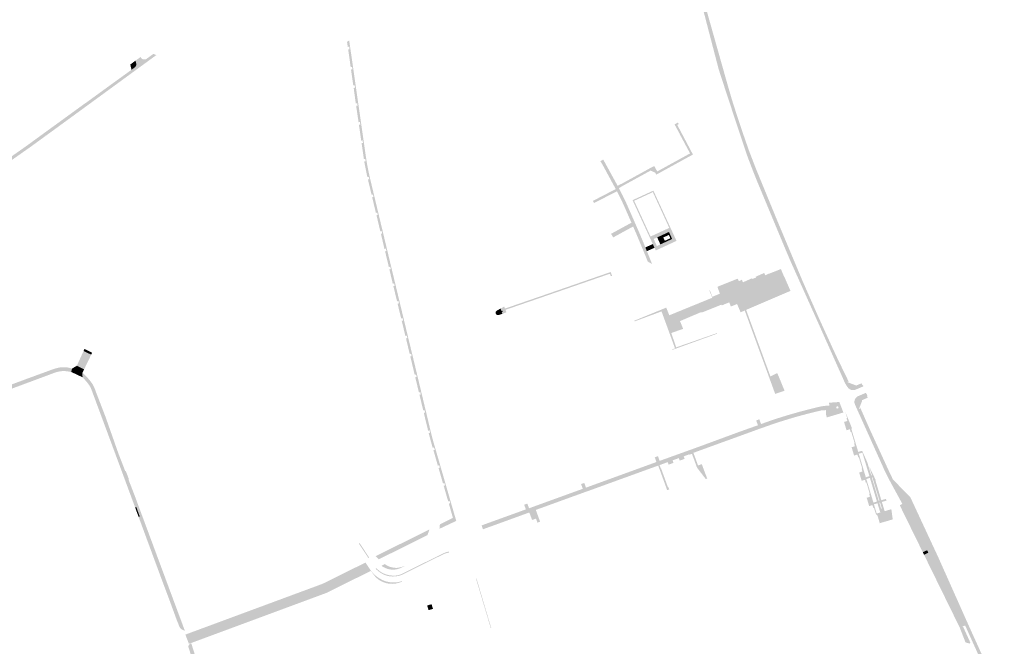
# Model space of a CAD drawing. Header units: inches. Extents: x 83219 to 84793, y 445831 to 447244.
# Tile 16 of 17: x 84154 to 84793, y 446230 to 446636. Entities that reach past the tile are written whole.
import ezdxf

# ---------------------------------------------------------------- set-up
doc = ezdxf.new("R2010")
doc.units = ezdxf.units.IN
doc.header["$MEASUREMENT"] = 0

msp = doc.modelspace()

# ---------------------------------------------------------------- hatches: boundary and pattern name
for points in [[(84592.79, 446661.86), (84594.9, 446654.85), (84608.31, 446603.9), (84609.59, 446599.99), (84608.85, 446599.75), (84608.54, 446600.67), (84607.3, 446604.73), (84594.81, 446652.62), (84593.32, 446657.88), (84592.17, 446661.66), (84592.79, 446661.86), (84592.79, 446661.86)], [(84594.26, 446662.4), (84600.65, 446638.59), (84611.39, 446600.59), (84609.59, 446599.99), (84608.31, 446603.9), (84594.9, 446654.85), (84592.79, 446661.86), (84594.26, 446662.4), (84594.26, 446662.4)], [(84394.79, 446477.83), (84406.37, 446429.61), (84409.79, 446415.5), (84419.19, 446376.28), (84420.01, 446372.82), (84420.46, 446370.88), (84420.92, 446368.94), (84421.41, 446367.01), (84422.04, 446364.57), (84422.71, 446362.15), (84423.42, 446359.73), (84435.27, 446318.71), (84435.41, 446318.25), (84437.41, 446311.36), (84426.53, 446306.25), (84426.81, 446309.16), (84435.25, 446313.35), (84432.59, 446322.56), (84433.46, 446322.84), (84433.02, 446324.33), (84432.16, 446324.08), (84429.26, 446334.11), (84430.13, 446334.36), (84429.68, 446335.87), (84428.81, 446335.64), (84425.92, 446345.65), (84426.8, 446345.9), (84426.35, 446347.41), (84425.49, 446347.16), (84422.6, 446357.18), (84423.46, 446357.44), (84422.99, 446358.95), (84422.11, 446358.73), (84421.67, 446360.32), (84421.23, 446361.9), (84420.8, 446363.49), (84420.4, 446364.96), (84420.02, 446366.43), (84419.63, 446367.9), (84419.59, 446368.21), (84420.44, 446368.46), (84420.05, 446369.99), (84419.18, 446369.78), (84417.8, 446375.38), (84416.4, 446381.33), (84417.26, 446381.56), (84416.88, 446383.08), (84416.02, 446382.89), (84413.58, 446393.03), (84414.43, 446393.25), (84414.07, 446394.79), (84413.21, 446394.58), (84410.84, 446404.42), (84411.7, 446404.66), (84411.34, 446406.19), (84410.47, 446406), (84407.63, 446417.88), (84408.49, 446418.12), (84408.13, 446419.64), (84407.26, 446419.42), (84404.82, 446429.6), (84405.68, 446429.81), (84405.32, 446431.33), (84404.45, 446431.14), (84402.06, 446440.95), (84402.93, 446441.22), (84402.58, 446442.73), (84401.7, 446442.51), (84399.38, 446452.04), (84400.27, 446452.31), (84399.91, 446453.84), (84399.04, 446453.63), (84396.64, 446463.45), (84397.49, 446463.68), (84397.12, 446465.19), (84396.27, 446465), (84394.05, 446474.29), (84394.94, 446474.52), (84394.59, 446476.03), (84393.72, 446475.83), (84391.27, 446485.98), (84392.12, 446486.2), (84391.77, 446487.72), (84390.88, 446487.5), (84388.59, 446497.36), (84389.41, 446497.61), (84389.06, 446499.1), (84388.18, 446498.91), (84385.71, 446509.37), (84386.51, 446509.56), (84386.2, 446511.1), (84385.32, 446510.88), (84382.91, 446521.06), (84383.74, 446521.27), (84383.39, 446522.8), (84382.54, 446522.59), (84380.17, 446532.49), (84381.03, 446532.72), (84380.65, 446534.26), (84379.81, 446534.05), (84379.42, 446535.84), (84379.05, 446537.63), (84378.68, 446539.43), (84378.37, 446541.01), (84378.07, 446542.59), (84377.77, 446544.18), (84378.68, 446544.36), (84378.41, 446545.91), (84377.54, 446545.8), (84377.1, 446548.85), (84376.07, 446556.14), (84376.93, 446556.26), (84376.69, 446557.84), (84375.8, 446557.69), (84374.31, 446568), (84375.2, 446568.16), (84374.98, 446569.73), (84374.1, 446569.61), (84372.52, 446580.2), (84373.45, 446580.37), (84373.22, 446581.93), (84372.29, 446581.79), (84370.91, 446591.84), (84371.8, 446591.99), (84371.58, 446593.53), (84370.67, 446593.43), (84369.2, 446603.74), (84370.11, 446603.86), (84369.88, 446605.43), (84368.98, 446605.29), (84367.34, 446616.82), (84368.24, 446616.97), (84367.99, 446618.53), (84367.11, 446618.4), (84366.61, 446621.64), (84367.99, 446622.57), (84370.13, 446608), (84372.43, 446591.92), (84378.86, 446547.12), (84379.27, 446544.49), (84379.72, 446541.87), (84380.22, 446539.25), (84380.67, 446537.07), (84381.15, 446534.9), (84381.65, 446532.73), (84391.69, 446490.76), (84394.79, 446477.83), (84394.79, 446477.83)], [(84243.04, 446613.15), (84196.52, 446579.18), (84195.35, 446580.8), (84198.49, 446582.99), (84212.72, 446593.34), (84226.88, 446603.56), (84228.96, 446605.1), (84229.13, 446605.24), (84229.28, 446605.39), (84229.42, 446605.55), (84229.55, 446605.72), (84229.66, 446605.9), (84229.76, 446606.09), (84229.84, 446606.29), (84229.92, 446606.53), (84229.97, 446606.78), (84230, 446607.03), (84230, 446607.28), (84229.98, 446607.53), (84229.52, 446609.51), (84232.8, 446611.88), (84233.23, 446611.21), (84233.33, 446611.07), (84233.44, 446610.93), (84233.56, 446610.81), (84233.69, 446610.7), (84233.84, 446610.6), (84233.99, 446610.51), (84234.15, 446610.44), (84234.32, 446610.38), (84234.49, 446610.34), (84234.66, 446610.32), (84234.83, 446610.31), (84235.1, 446610.29), (84235.37, 446610.29), (84235.63, 446610.31), (84235.9, 446610.36), (84236.14, 446610.43), (84236.37, 446610.52), (84236.59, 446610.64), (84236.8, 446610.77), (84237, 446610.92), (84241.03, 446613.85), (84243.04, 446613.15)], [(84229.52, 446609.51), (84229.98, 446607.53), (84230, 446607.28), (84230, 446607.03), (84229.97, 446606.78), (84229.92, 446606.53), (84229.84, 446606.29), (84229.76, 446606.09), (84229.66, 446605.9), (84229.55, 446605.72), (84229.42, 446605.55), (84229.28, 446605.39), (84229.13, 446605.24), (84228.96, 446605.1), (84226.88, 446603.56), (84226.13, 446607.02), (84229.52, 446609.51), (84229.52, 446609.51)], [(84617.9, 446574.66), (84621.9, 446562.61), (84621.16, 446562.36), (84618.81, 446569.42), (84608.85, 446599.75), (84609.59, 446599.99), (84617.9, 446574.66)], [(84622.16, 446565.59), (84623.05, 446563.01), (84621.9, 446562.61), (84617.9, 446574.66), (84609.59, 446599.99), (84611.39, 446600.59), (84613.07, 446594.65), (84615.89, 446584.93), (84617.36, 446580.22), (84622.16, 446565.59)], [(84196.52, 446579.18), (84186.18, 446571.63), (84186.02, 446571.84), (84174.35, 446563.35), (84173.31, 446564.79), (84184.49, 446572.89), (84195.35, 446580.8), (84196.52, 446579.18)], [(84161.53, 446553.7), (84161.39, 446553.91), (84186.02, 446571.84), (84186.18, 446571.63), (84161.53, 446553.7)], [(84563.35, 446538.28), (84544.85, 446528.14), (84544.88, 446528.09), (84542.79, 446526.97), (84542.66, 446527.22), (84542.53, 446527.46), (84542.4, 446527.71), (84542.27, 446527.95), (84542.14, 446528.19), (84542.01, 446528.44), (84544.13, 446529.56), (84544.17, 446529.48), (84548.78, 446532.03), (84551.49, 446533.5), (84556.13, 446536.06), (84558.6, 446537.41), (84563.22, 446539.95), (84565.7, 446541.27), (84566.76, 446539.39), (84567.67, 446537.72), (84572.26, 446540.24), (84574.75, 446541.62), (84579.36, 446544.13), (84581.85, 446545.5), (84586.45, 446548.04), (84588.98, 446549.4), (84582.14, 446562.15), (84582.2, 446562.18), (84581.24, 446563.94), (84581.21, 446563.99), (84578.9, 446568.21), (84579.03, 446568.28), (84581.13, 446569.43), (84581.6, 446568.41), (84580.65, 446567.91), (84583.22, 446563.06), (84585.74, 446558.29), (84588.27, 446553.51), (84590.78, 446548.77), (84590.82, 446548.67), (84588.54, 446547.46), (84567.07, 446535.67), (84566.34, 446536.99), (84563.35, 446538.28), (84563.35, 446538.28)], [(84161.53, 446553.7), (84147.18, 446543.62), (84147.04, 446543.83), (84144.29, 446544.04), (84159.04, 446554.41), (84170.25, 446562.57), (84173.31, 446564.79), (84174.35, 446563.35), (84161.39, 446553.91), (84161.53, 446553.7)], [(84623.05, 446563.01), (84627.13, 446551.27), (84631.74, 446539.31), (84644.53, 446508.19), (84643.07, 446507.7), (84633.46, 446530.83), (84632.24, 446533.85), (84631.03, 446536.87), (84629.85, 446539.9), (84628.48, 446543.52), (84627.14, 446547.14), (84625.82, 446550.78), (84621.9, 446562.61), (84623.05, 446563.01)], [(84621.9, 446562.61), (84625.82, 446550.78), (84627.14, 446547.14), (84628.48, 446543.52), (84629.85, 446539.9), (84631.03, 446536.87), (84632.24, 446533.85), (84633.46, 446530.83), (84643.07, 446507.7), (84642.39, 446507.47), (84634.91, 446525.41), (84633.12, 446529.7), (84631.36, 446534.02), (84629.64, 446538.35), (84628.18, 446542.15), (84626.74, 446545.96), (84625.34, 446549.79), (84621.16, 446562.36), (84621.9, 446562.61)], [(84547.66, 446517.19), (84555.77, 446498.71), (84559.2, 446490.52), (84559.99, 446488.55), (84560.98, 446486.11), (84564.34, 446477.78), (84561.58, 446479.33), (84557.3, 446489.73), (84553.88, 446497.9), (84552.05, 446502.07), (84550.97, 446504.53), (84545.78, 446516.34), (84545.31, 446517.33), (84544.84, 446518.33), (84544.36, 446519.32), (84543.88, 446520.3), (84543.39, 446521.29), (84542.89, 446522.27), (84542.68, 446522.71), (84542.46, 446523.14), (84542.24, 446523.58), (84542.02, 446524.01), (84541.79, 446524.44), (84541.57, 446524.88), (84541.44, 446525.12), (84541.31, 446525.36), (84541.18, 446525.6), (84541.06, 446525.85), (84540.93, 446526.09), (84540.8, 446526.33), (84540.65, 446526.6), (84540.5, 446526.88), (84540.36, 446527.15), (84540.21, 446527.42), (84540.06, 446527.69), (84539.91, 446527.96), (84532.21, 446542.14), (84530.84, 446544.42), (84532.69, 446545.42), (84533.97, 446543.09), (84541.71, 446528.98), (84541.86, 446528.71), (84542.01, 446528.44), (84542.14, 446528.19), (84542.27, 446527.95), (84542.4, 446527.71), (84542.53, 446527.46), (84542.66, 446527.22), (84542.79, 446526.97), (84543.1, 446526.4), (84543.4, 446525.81), (84543.71, 446525.23), (84544.01, 446524.65), (84544.31, 446524.07), (84544.6, 446523.48), (84544.86, 446522.97), (84545.12, 446522.46), (84545.38, 446521.95), (84545.59, 446521.52), (84545.8, 446521.1), (84546, 446520.67), (84546.29, 446520.09), (84546.56, 446519.51), (84546.84, 446518.93), (84547.12, 446518.35), (84547.39, 446517.77), (84547.66, 446517.19)], [(84541.57, 446524.88), (84526.86, 446517.34), (84527.08, 446516.92), (84526.76, 446517.29), (84526.5, 446517.77), (84526.01, 446518.67), (84540.8, 446526.33), (84540.93, 446526.09), (84541.06, 446525.85), (84541.18, 446525.6), (84541.31, 446525.36), (84541.44, 446525.12), (84541.57, 446524.88), (84541.57, 446524.88)], [(84565.19, 446525.32), (84580.17, 446492.76), (84575.95, 446490.8), (84574.82, 446492.83), (84577.35, 446494), (84575.3, 446498.53), (84572.39, 446497.19), (84571.26, 446499.21), (84575.48, 446501.16), (84564.85, 446524.33), (84558.82, 446521.55), (84558.44, 446522.22), (84565.19, 446525.32)], [(84571.26, 446499.21), (84572.39, 446497.19), (84567.67, 446495.01), (84565.37, 446493.98), (84567.44, 446489.44), (84569.71, 446490.47), (84574.82, 446492.83), (84575.95, 446490.8), (84566.73, 446486.55), (84565.93, 446488.29), (84564.83, 446490.67), (84551.69, 446519.13), (84558.44, 446522.22), (84558.82, 446521.55), (84552.73, 446518.74), (84563.36, 446495.58), (84571.26, 446499.21)], [(84643.07, 446507.7), (84644.54, 446504.17), (84654.15, 446481.26), (84659.27, 446469.93), (84672.11, 446441.32), (84689.29, 446402.76), (84688.61, 446402.45), (84671.95, 446439.8), (84653.75, 446480.34), (84650.92, 446487.03), (84642.39, 446507.47), (84643.07, 446507.7), (84643.07, 446507.7)], [(84644.53, 446508.19), (84646.22, 446504.1), (84661.94, 446466.64), (84671.95, 446443.94), (84681.39, 446423.24), (84684.96, 446415.62), (84690.86, 446403.49), (84689.29, 446402.76), (84672.11, 446441.32), (84659.27, 446469.93), (84654.15, 446481.26), (84644.54, 446504.17), (84643.07, 446507.7), (84644.53, 446508.19), (84644.53, 446508.19)], [(84550.97, 446504.53), (84552.05, 446502.07), (84539.13, 446495), (84537.8, 446497.26), (84537.76, 446497.33), (84550.97, 446504.53)], [(84571.63, 446494.95), (84572.62, 446492.82), (84574.38, 446493.62), (84574.82, 446492.83), (84569.71, 446490.47), (84567.67, 446495.01), (84572.39, 446497.19), (84573.22, 446495.69), (84571.63, 446494.95)], [(84575.3, 446498.53), (84577.35, 446494), (84574.82, 446492.83), (84574.38, 446493.62), (84576.19, 446494.44), (84575.2, 446496.6), (84573.22, 446495.69), (84572.39, 446497.19), (84575.3, 446498.53)], [(84564.83, 446490.67), (84565.93, 446488.29), (84560.98, 446486.11), (84559.99, 446488.55), (84564.83, 446490.67), (84564.83, 446490.67)], [(84600.55, 446447.92), (84597.25, 446446.58), (84596.02, 446446.57), (84582.44, 446440.78), (84584.5, 446435.79), (84576.79, 446433.06), (84579.99, 446423.78), (84606.41, 446433.01), (84606.55, 446432.65), (84597.33, 446429.32), (84577.45, 446422.13), (84577.34, 446422.44), (84579.21, 446423.12), (84570.48, 446447.08), (84553, 446440.6), (84552.84, 446441.06), (84573.54, 446449.52), (84575.5, 446444.55), (84603.38, 446455.93), (84601.36, 446460.84), (84601.56, 446460.92), (84601.76, 446460.39), (84601.92, 446460.45), (84603.4, 446456.54), (84608.3, 446458.55), (84606.85, 446462.46), (84606.96, 446462.51), (84606.73, 446463.04), (84619.85, 446468.31), (84620.56, 446466.67), (84622.55, 446467.57), (84623.27, 446465.92), (84629.21, 446468.56), (84629.44, 446468.05), (84631.71, 446469.03), (84631.49, 446469.54), (84637, 446471.96), (84637.57, 446470.68), (84637.47, 446470.64), (84637.56, 446470.43), (84640.05, 446471.54), (84640.09, 446471.45), (84647.85, 446474.51), (84649.9, 446469.6), (84650.01, 446469.65), (84654.06, 446460.36), (84645.54, 446456.73), (84625.31, 446448.05), (84641.07, 446404.92), (84645.39, 446407.12), (84645.42, 446407.05), (84645.48, 446406.92), (84645.57, 446406.96), (84647.73, 446401.77), (84647.94, 446401.24), (84650.23, 446395.64), (84644.13, 446393.64), (84624.41, 446447.66), (84621.74, 446446.52), (84619.45, 446451.86), (84615.43, 446450.24), (84614.37, 446452.92), (84609.49, 446450.95), (84609.28, 446451.44), (84600.55, 446447.92), (84600.55, 446447.92)], [(84469.8, 446446.86), (84469.81, 446446.83), (84469.82, 446446.79), (84469.82, 446446.75), (84469.82, 446446.71), (84469.82, 446446.67), (84469.81, 446446.63), (84469.8, 446446.59), (84469.79, 446446.55), (84469.77, 446446.52), (84469.75, 446446.48), (84469.73, 446446.45), (84469.7, 446446.42), (84469.67, 446446.39), (84469.64, 446446.36), (84469.61, 446446.34), (84467.29, 446445.53), (84466.9, 446446.69), (84467.5, 446446.91), (84467.26, 446447.61), (84466.66, 446447.4), (84466.14, 446448.92), (84468.47, 446450.19), (84468.96, 446448.91), (84496.85, 446458.51), (84537.55, 446472.6), (84538.43, 446470.05), (84538.07, 446469.93), (84538.03, 446469.92), (84537.98, 446469.92), (84537.94, 446469.91), (84537.89, 446469.91), (84537.85, 446469.92), (84537.8, 446469.93), (84537.76, 446469.94), (84537.72, 446469.96), (84537.67, 446469.98), (84537.63, 446470), (84537.6, 446470.03), (84537.56, 446470.06), (84537.53, 446470.1), (84537.5, 446470.14), (84537.47, 446470.18), (84537.45, 446470.22), (84537.43, 446470.27), (84537.1, 446471.22), (84537.06, 446471.29), (84536.98, 446471.36), (84536.88, 446471.4), (84536.77, 446471.4), (84497.37, 446457.76), (84469.65, 446448.2), (84469.6, 446448.18), (84469.53, 446448.14), (84469.47, 446448.06), (84469.44, 446447.97), (84469.44, 446447.87), (84469.46, 446447.81), (84469.8, 446446.86)], [(84466.9, 446446.69), (84467.29, 446445.53), (84464.97, 446444.72), (84464.84, 446444.68), (84464.7, 446444.65), (84464.56, 446444.64), (84464.42, 446444.64), (84464.28, 446444.65), (84464.15, 446444.68), (84464.01, 446444.72), (84463.88, 446444.77), (84463.76, 446444.83), (84463.65, 446444.89), (84463.54, 446444.97), (84463.44, 446445.06), (84463.35, 446445.16), (84463.27, 446445.26), (84463.2, 446445.37), (84463.13, 446445.49), (84463.08, 446445.61), (84463.03, 446445.75), (84462.99, 446445.89), (84462.97, 446446.03), (84462.96, 446446.18), (84462.96, 446446.32), (84462.98, 446446.47), (84463, 446446.61), (84463.04, 446446.75), (84463.09, 446446.88), (84463.15, 446447), (84463.22, 446447.11), (84463.3, 446447.22), (84463.39, 446447.33), (84463.48, 446447.42), (84463.59, 446447.51), (84463.7, 446447.59), (84463.81, 446447.65), (84466.14, 446448.92), (84466.66, 446447.4), (84466.12, 446447.22), (84466.37, 446446.51), (84466.9, 446446.69)], [(84466.37, 446446.51), (84466.12, 446447.22), (84467.26, 446447.61), (84467.5, 446446.91), (84466.37, 446446.51), (84466.37, 446446.51)], [(84111.15, 446420.92), (84117.65, 446406.83), (84118.3, 446405.41), (84123.29, 446394.35), (84123.45, 446394), (84123.63, 446393.66), (84123.85, 446393.35), (84124.09, 446393.05), (84124.36, 446392.78), (84124.64, 446392.54), (84124.94, 446392.33), (84125.26, 446392.15), (84125.6, 446391.99), (84125.95, 446391.87), (84126.3, 446391.78), (84126.82, 446391.78), (84127.33, 446391.82), (84127.85, 446391.9), (84128.39, 446392.02), (84128.92, 446392.18), (84129.44, 446392.39), (84157.91, 446402.98), (84175.27, 446409.33), (84176.17, 446409.66), (84177.07, 446409.95), (84177.99, 446410.22), (84178.91, 446410.45), (84179.84, 446410.64), (84180.78, 446410.81), (84181.44, 446410.88), (84182.1, 446410.93), (84182.77, 446410.95), (84183.44, 446410.94), (84184.11, 446410.9), (84184.77, 446410.83), (84185.38, 446410.75), (84185.98, 446410.65), (84186.58, 446410.53), (84187.17, 446410.38), (84187.76, 446410.21), (84188.34, 446410.02), (84187.78, 446407.78), (84187.75, 446407.79), (84187.71, 446407.79), (84187.68, 446407.8), (84187.5, 446407.85), (84187.31, 446407.89), (84187.13, 446407.93), (84186.99, 446407.96), (84186.85, 446407.98), (84186.71, 446408.01), (84186.57, 446408.04), (84186.43, 446408.06), (84186.29, 446408.09), (84185.72, 446408.18), (84185.16, 446408.26), (84184.59, 446408.33), (84184.01, 446408.38), (84183.44, 446408.42), (84182.87, 446408.44), (84181.67, 446408.37), (84180.47, 446408.22), (84179.29, 446408), (84178.12, 446407.7), (84176.98, 446407.33), (84175.86, 446406.88), (84129.8, 446389.79), (84129.33, 446389.64), (84128.85, 446389.52), (84128.36, 446389.44), (84127.87, 446389.39), (84127.38, 446389.39), (84126.81, 446389.44), (84126.25, 446389.54), (84125.7, 446389.69), (84125.16, 446389.89), (84124.72, 446390.09), (84124.3, 446390.32), (84123.9, 446390.58), (84123.53, 446390.87), (84123.17, 446391.19), (84122.77, 446391.62), (84122.42, 446392.09), (84122.11, 446392.59), (84121.86, 446393.12), (84116.91, 446404.02), (84109, 446421.29), (84108.8, 446421.65), (84108.63, 446422.02), (84108.49, 446422.41), (84108.39, 446422.8), (84108.32, 446423.2), (84108.29, 446423.61), (84108.29, 446424.02), (84108.33, 446424.43), (84108.4, 446424.83), (84108.52, 446425.24), (84108.67, 446425.64), (84108.85, 446426.02), (84109.07, 446426.39), (84109.33, 446426.73), (84109.61, 446427.06), (84109.92, 446427.35), (84110.26, 446427.61), (84111.43, 446425.56), (84111.27, 446425.42), (84111.13, 446425.27), (84111, 446425.11), (84110.89, 446424.93), (84110.78, 446424.75), (84110.74, 446424.65), (84110.69, 446424.55), (84110.65, 446424.45), (84110.6, 446424.29), (84110.56, 446424.12), (84110.52, 446423.95), (84110.5, 446423.78), (84110.49, 446423.61), (84110.5, 446423.43), (84110.5, 446423.05), (84110.53, 446422.66), (84110.6, 446422.28), (84110.69, 446421.92), (84110.82, 446421.58), (84110.97, 446421.24), (84111.15, 446420.92), (84111.15, 446420.92)], [(84200.79, 446419.06), (84195.83, 446421.42), (84196.46, 446422.8), (84198.12, 446421.97), (84201.41, 446420.34), (84200.79, 446419.06), (84200.79, 446419.06)], [(84197.48, 446420.63), (84193.01, 446411.08), (84191.48, 446411.84), (84192.43, 446413.93), (84193, 446415.19), (84195.1, 446419.81), (84195.83, 446421.42), (84197.48, 446420.63)], [(84200.79, 446419.06), (84199.9, 446417.21), (84197.78, 446412.84), (84197.2, 446411.62), (84196.17, 446409.5), (84193.01, 446411.08), (84197.48, 446420.63), (84200.79, 446419.06)], [(84193.01, 446411.08), (84192.22, 446409.41), (84192.11, 446409.16), (84191.98, 446408.93), (84191.83, 446408.7), (84191.66, 446408.5), (84191.48, 446408.3), (84191.27, 446408.13), (84191.06, 446407.97), (84190.83, 446407.83), (84190.59, 446407.71), (84190.34, 446407.61), (84190.08, 446407.54), (84189.81, 446407.49), (84189.55, 446407.46), (84189.28, 446407.45), (84189.01, 446407.47), (84188.75, 446407.51), (84188.49, 446407.58), (84188.23, 446407.66), (84187.78, 446407.78), (84188.34, 446410.02), (84189.63, 446410.77), (84191.48, 446411.84), (84193.01, 446411.08), (84193.01, 446411.08)], [(84196.17, 446409.5), (84195.49, 446408.05), (84195.16, 446407.37), (84195.07, 446407.07), (84195.01, 446406.76), (84194.97, 446406.44), (84194.96, 446406.13), (84194.97, 446405.81), (84195.01, 446405.49), (84195.07, 446405.18), (84195.16, 446404.88), (84195.28, 446404.58), (84195.42, 446404.29), (84188.23, 446407.66), (84188.49, 446407.58), (84188.75, 446407.51), (84189.01, 446407.47), (84189.28, 446407.45), (84189.55, 446407.46), (84189.81, 446407.49), (84190.08, 446407.54), (84190.34, 446407.61), (84190.59, 446407.71), (84190.83, 446407.83), (84191.06, 446407.97), (84191.27, 446408.13), (84191.48, 446408.3), (84191.66, 446408.5), (84191.83, 446408.7), (84191.98, 446408.93), (84192.11, 446409.16), (84192.22, 446409.41), (84193.01, 446411.08), (84196.17, 446409.5), (84196.17, 446409.5)], [(84218.39, 446355.15), (84222.88, 446343.51), (84223.21, 446343.63), (84225.22, 446338.41), (84224.9, 446338.28), (84229.2, 446327.13), (84250.28, 446270.36), (84249.48, 446270.06), (84249.3, 446270.03), (84249.12, 446270.02), (84248.94, 446270.02), (84248.77, 446270.04), (84248.59, 446270.08), (84248.42, 446270.13), (84248.25, 446270.2), (84248.1, 446270.28), (84247.95, 446270.37), (84247.82, 446270.48), (84247.69, 446270.59), (84247.57, 446270.72), (84247.47, 446270.86), (84247.38, 446271.01), (84237.27, 446298.36), (84231.5, 446313.98), (84232.25, 446314.26), (84230.01, 446320.35), (84229.25, 446320.08), (84220.16, 446344.68), (84201.14, 446395.91), (84201, 446396.3), (84200.84, 446396.69), (84200.68, 446397.08), (84200.51, 446397.45), (84200.32, 446397.83), (84200.13, 446398.2), (84199.92, 446398.56), (84199.71, 446398.91), (84199.49, 446399.26), (84199.26, 446399.6), (84199.02, 446399.94), (84198.77, 446400.27), (84198.59, 446400.52), (84198.4, 446400.76), (84198.2, 446401.01), (84198.01, 446401.25), (84197.81, 446401.48), (84197.61, 446401.72), (84197.51, 446401.83), (84197.41, 446401.94), (84197.31, 446402.06), (84197.21, 446402.17), (84197.11, 446402.28), (84197, 446402.39), (84195.95, 446403.54), (84195.42, 446404.29), (84195.28, 446404.58), (84195.16, 446404.88), (84195.07, 446405.18), (84195.01, 446405.49), (84194.97, 446405.81), (84194.96, 446406.13), (84194.97, 446406.44), (84195.01, 446406.76), (84195.07, 446407.07), (84195.16, 446407.37), (84198.74, 446403.69), (84199.12, 446403.27), (84199.49, 446402.84), (84199.85, 446402.41), (84200.21, 446401.96), (84200.55, 446401.51), (84200.89, 446401.05), (84201.15, 446400.67), (84201.41, 446400.29), (84201.66, 446399.89), (84201.9, 446399.49), (84202.12, 446399.08), (84202.34, 446398.67), (84202.58, 446398.16), (84202.81, 446397.64), (84203.03, 446397.12), (84203.24, 446396.6), (84203.43, 446396.06), (84203.61, 446395.53), (84209.97, 446379.02), (84218.39, 446355.15), (84218.39, 446355.15)], [(84701.25, 446398.5), (84700.83, 446398.32), (84696.25, 446396.36), (84695.88, 446396.23), (84695.5, 446396.14), (84695.11, 446396.08), (84694.72, 446396.06), (84694.33, 446396.08), (84693.94, 446396.13), (84693.56, 446396.21), (84693.18, 446396.33), (84692.82, 446396.49), (84692.48, 446396.67), (84692.15, 446396.89), (84691.85, 446397.13), (84691.57, 446397.4), (84691.32, 446397.7), (84690.97, 446398.17), (84690.64, 446398.65), (84690.32, 446399.13), (84689.92, 446399.78), (84689.54, 446400.44), (84689.18, 446401.12), (84688.61, 446402.45), (84689.29, 446402.76), (84690.86, 446403.49), (84691.91, 446401.31), (84691.07, 446401.64), (84691.04, 446401.53), (84691.02, 446401.46), (84691.01, 446401.42), (84690.96, 446401.26), (84696.66, 446399.04), (84700.12, 446400.54), (84700.68, 446399.22), (84700.96, 446399.33), (84701.08, 446399.38), (84701.1, 446399.28), (84701.19, 446398.81), (84701.23, 446398.6), (84701.25, 446398.5), (84701.25, 446398.5)], [(84703.96, 446392.68), (84703.84, 446392.62), (84703.6, 446392.52), (84704.14, 446391.26), (84704.17, 446391.2), (84700.41, 446389.53), (84700.54, 446389.28), (84698.47, 446383.94), (84698.7, 446383.85), (84698.84, 446383.8), (84698.04, 446383.45), (84697.43, 446383.21), (84695.8, 446386.9), (84695.68, 446387.23), (84695.59, 446387.57), (84695.53, 446387.92), (84695.5, 446388.27), (84695.5, 446388.63), (84695.53, 446388.98), (84695.59, 446389.32), (84695.68, 446389.66), (84695.8, 446390), (84695.95, 446390.31), (84696.11, 446390.6), (84696.3, 446390.88), (84696.52, 446391.15), (84696.75, 446391.39), (84697.01, 446391.62), (84697.28, 446391.82), (84697.57, 446392), (84697.88, 446392.16), (84702.47, 446394.13), (84702.86, 446394.33), (84703.91, 446392.76), (84703.96, 446392.68), (84703.96, 446392.68)], [(84720.49, 446338.16), (84720.51, 446338.12), (84720.55, 446338.09), (84731.74, 446326.72), (84737.09, 446315.22), (84732.28, 446313.05), (84727.15, 446322.73), (84718.54, 446338.55), (84718.02, 446339.56), (84717.51, 446340.57), (84717, 446341.58), (84716.48, 446342.66), (84715.96, 446343.74), (84715.46, 446344.82), (84698.04, 446383.45), (84698.84, 446383.8), (84699.22, 446384.82), (84703.98, 446374.05), (84705.34, 446370.97), (84706.45, 446368.54), (84717.86, 446343.65), (84720.04, 446339.1), (84720.49, 446338.17), (84720.49, 446338.17), (84720.49, 446338.16), (84720.49, 446338.16)], [(84709.35, 446315.99), (84708.17, 446319.85), (84707.78, 446319.73), (84707.2, 446321.6), (84705.07, 446320.95), (84703.46, 446326.36), (84705.6, 446326.99), (84705.04, 446328.88), (84705.43, 446328.99), (84704.4, 446332.47), (84703.29, 446336.22), (84702.9, 446336.1), (84702.34, 446337.98), (84700.21, 446337.35), (84698.58, 446342.71), (84700.72, 446343.35), (84700.15, 446345.23), (84700.55, 446345.35), (84699.46, 446348.96), (84698.38, 446352.58), (84697.98, 446352.46), (84697.42, 446354.34), (84695.28, 446353.7), (84693.68, 446359.1), (84695.82, 446359.74), (84695.26, 446361.62), (84695.65, 446361.73), (84694.53, 446365.45), (84693.48, 446368.95), (84693.09, 446368.84), (84692.52, 446370.71), (84690.39, 446370.07), (84688.79, 446375.46), (84690.92, 446376.11), (84690.35, 446377.99), (84690.74, 446378.11), (84689.58, 446381.96), (84693.98, 446371.27), (84693.47, 446371.12), (84697.99, 446356.01), (84698.33, 446354.88), (84702.89, 446339.62), (84703.22, 446338.48), (84707.82, 446323.22), (84708.14, 446322.1), (84709.93, 446316.16), (84712.26, 446316.82), (84713.46, 446317.18), (84713.87, 446317.32), (84715.1, 446317.65), (84719.45, 446318.93), (84720.33, 446312.32), (84711.93, 446309.88), (84710.5, 446314.67), (84709.35, 446315.99)], [(84698.04, 446383.45), (84715.46, 446344.82), (84715.96, 446343.74), (84716.48, 446342.66), (84717, 446341.58), (84717.51, 446340.57), (84718.02, 446339.56), (84718.54, 446338.55), (84727.15, 446322.73), (84726.56, 446322.39), (84718.04, 446338.05), (84717.29, 446339.47), (84716.55, 446340.91), (84715.84, 446342.35), (84715.23, 446343.64), (84714.63, 446344.94), (84714.06, 446346.25), (84697.43, 446383.21), (84698.04, 446383.45), (84698.04, 446383.45)], [(84711.49, 446324.4), (84711.9, 446323.14), (84711.67, 446323.07), (84712.83, 446319.25), (84713.05, 446319.31), (84713.87, 446317.32), (84713.46, 446317.18), (84712.26, 446316.82), (84710.45, 446322.78), (84708.14, 446322.1), (84707.82, 446323.22), (84710.1, 446323.88), (84705.55, 446339.22), (84703.22, 446338.48), (84702.89, 446339.62), (84705.22, 446340.33), (84700.63, 446355.62), (84698.33, 446354.88), (84697.99, 446356.01), (84700.49, 446356.8), (84703.83, 446349.34), (84706.4, 446340.79), (84706.59, 446340.86), (84706.96, 446339.56), (84706.78, 446339.51), (84711.29, 446324.34), (84711.49, 446324.4)], [(84716.4, 446324.54), (84713.3, 446323.63), (84715.1, 446317.65), (84713.87, 446317.32), (84713.05, 446319.31), (84713.26, 446319.38), (84712.13, 446323.21), (84711.9, 446323.14), (84711.51, 446324.34), (84711.51, 446324.41), (84711.72, 446324.48), (84707.14, 446339.62), (84706.96, 446339.56), (84706.59, 446340.86), (84706.79, 446340.93), (84705.14, 446346.49), (84709.32, 446337.79), (84709.09, 446337.7), (84712.95, 446324.75), (84715.82, 446325.6), (84716.4, 446324.54)], [(84229.25, 446320.08), (84230.01, 446320.35), (84232.25, 446314.26), (84231.5, 446313.98), (84229.25, 446320.08), (84229.25, 446320.08)], [(84727.15, 446322.73), (84732.28, 446313.05), (84736.06, 446305.93), (84741.43, 446294.97), (84742.65, 446292.38), (84739.83, 446291.05), (84724.9, 446321.47), (84726.56, 446322.39), (84727.15, 446322.73)], [(84749.97, 446287.53), (84769.56, 446243.63), (84771.5, 446239.35), (84773.44, 446235.07), (84771.49, 446234.29), (84767.29, 446243.59), (84766.93, 446244.45), (84766.54, 446245.3), (84766.12, 446246.13), (84765.68, 446246.95), (84765.21, 446247.76), (84764.72, 446248.55), (84759.29, 446257.49), (84758.91, 446258.11), (84758.54, 446258.74), (84758.19, 446259.39), (84757.92, 446259.91), (84757.67, 446260.44), (84757.42, 446260.98), (84743.42, 446290.75), (84742.65, 446292.38), (84741.43, 446294.97), (84736.06, 446305.93), (84732.28, 446313.05), (84737.09, 446315.22), (84749.97, 446287.53), (84749.97, 446287.53)], [(84413.99, 446299.75), (84387.2, 446286.49), (84385.22, 446288.55), (84412.78, 446302.21), (84420.04, 446305.8), (84418.73, 446302.12), (84413.99, 446299.75), (84413.99, 446299.75)], [(84380.93, 446287.63), (84380.46, 446287.31), (84374.29, 446296.64), (84374.79, 446296.98), (84380.93, 446287.63), (84380.93, 446287.63)], [(84428.64, 446289.55), (84402.42, 446276.55), (84401.23, 446276.1), (84400.02, 446275.76), (84398.78, 446275.51), (84397.52, 446275.37), (84396.25, 446275.33), (84395.01, 446275.39), (84393.78, 446275.56), (84392.57, 446275.82), (84391.39, 446276.19), (84390.11, 446276.75), (84388.88, 446277.42), (84387.71, 446278.18), (84386.81, 446278.87), (84385.95, 446279.62), (84385.15, 446280.42), (84385.64, 446280.76), (84386.52, 446279.87), (84387.48, 446279.06), (84388.49, 446278.33), (84389.57, 446277.7), (84390.7, 446277.16), (84391.92, 446276.69), (84393.18, 446276.34), (84394.47, 446276.1), (84395.78, 446275.98), (84396.95, 446275.91), (84398.12, 446275.95), (84399.28, 446276.11), (84400.26, 446276.35), (84401.22, 446276.67), (84402.14, 446277.07), (84429.11, 446290.37), (84430.13, 446290.8), (84431.18, 446291.14), (84432.26, 446291.4), (84432.62, 446291.46), (84432.76, 446290.88), (84432.16, 446290.76), (84431.37, 446290.57), (84430.6, 446290.33), (84429.93, 446290.1), (84429.28, 446289.84), (84428.64, 446289.55)], [(84742.65, 446292.38), (84743.42, 446290.75), (84740.62, 446289.44), (84739.83, 446291.05), (84742.65, 446292.38)], [(84765.21, 446247.76), (84765.68, 446246.95), (84766.12, 446246.13), (84766.54, 446245.3), (84766.93, 446244.45), (84767.29, 446243.59), (84765.41, 446242.98), (84765.41, 446242.98), (84763.72, 446242.38), (84740.62, 446289.44), (84743.42, 446290.75), (84757.42, 446260.98), (84757.67, 446260.44), (84757.92, 446259.91), (84758.19, 446259.39), (84758.54, 446258.74), (84758.91, 446258.11), (84759.29, 446257.49), (84764.72, 446248.55), (84765.21, 446247.76)], [(84379.68, 446282.73), (84375.51, 446280.67), (84352.34, 446269.22), (84350.38, 446268.39), (84262.54, 446235.85), (84261.84, 446237.72), (84349.57, 446270.17), (84351.48, 446270.98), (84378.58, 446284.38), (84379.68, 446282.73), (84379.68, 446282.73)], [(84379.95, 446282.37), (84352.53, 446268.79), (84351.6, 446268.35), (84262.7, 446235.43), (84262.54, 446235.85), (84350.38, 446268.39), (84352.34, 446269.22), (84375.51, 446280.67), (84379.68, 446282.73), (84379.95, 446282.37), (84379.95, 446282.37)], [(84382.13, 446278.97), (84381.07, 446278.5), (84354.29, 446265.22), (84353.88, 446264.94), (84345.23, 446261.74), (84265.96, 446232.4), (84264.1, 446231.74), (84262.7, 446235.43), (84351.6, 446268.35), (84352.53, 446268.79), (84379.95, 446282.37), (84382.13, 446278.97), (84382.13, 446278.97)], [(84391.11, 446283.38), (84392.01, 446282.78), (84392.96, 446282.25), (84393.95, 446281.81), (84394.97, 446281.46), (84396.02, 446281.19), (84397.06, 446281.02), (84398.12, 446280.94), (84399.18, 446280.94), (84400.21, 446281.09), (84401.23, 446281.32), (84402.23, 446281.62), (84402.71, 446281.79), (84403.18, 446281.97), (84403.65, 446282.17), (84403.74, 446282.02), (84402.82, 446281.58), (84401.93, 446281.09), (84401.01, 446280.68), (84400.06, 446280.34), (84399.08, 446280.08), (84398.08, 446279.9), (84397.07, 446279.8), (84395.98, 446279.79), (84394.89, 446279.87), (84393.82, 446280.05), (84392.76, 446280.33), (84391.73, 446280.69), (84390.74, 446281.15), (84389.79, 446281.69), (84388.89, 446282.31), (84391.11, 446283.38), (84391.11, 446283.38)], [(84382.13, 446278.97), (84382.27, 446279.02), (84383.11, 446277.93), (84384.03, 446276.92), (84385.02, 446275.99), (84385.92, 446275.26), (84386.87, 446274.6), (84387.85, 446274.01), (84388.93, 446273.39), (84390.04, 446272.85), (84391.2, 446272.41), (84392.29, 446272.07), (84393.41, 446271.81), (84394.54, 446271.63), (84395.83, 446271.5), (84397.13, 446271.46), (84398.43, 446271.53), (84399.72, 446271.71), (84400.99, 446271.99), (84402.24, 446272.36), (84402.34, 446272.06), (84401.5, 446271.71), (84400.64, 446271.4), (84399.76, 446271.14), (84399.01, 446270.95), (84398.25, 446270.8), (84397.48, 446270.69), (84396.21, 446270.59), (84394.94, 446270.61), (84393.67, 446270.73), (84392.42, 446270.96), (84391.19, 446271.3), (84389.99, 446271.74), (84388.81, 446272.27), (84387.68, 446272.91), (84386.62, 446273.65), (84385.6, 446274.54), (84384.67, 446275.52), (84383.84, 446276.58), (84382.13, 446278.97), (84382.13, 446278.97)], [(84251.14, 446268.05), (84253.07, 446262.85), (84252.28, 446262.56), (84252.13, 446262.43), (84251.99, 446262.29), (84251.86, 446262.15), (84251.75, 446261.99), (84251.65, 446261.82), (84251.56, 446261.64), (84251.49, 446261.46), (84251.44, 446261.27), (84251.41, 446261.08), (84251.39, 446260.89), (84251.38, 446260.69), (84251.4, 446260.5), (84251.43, 446260.31), (84251.48, 446260.12), (84247.38, 446271.01), (84247.47, 446270.86), (84247.57, 446270.72), (84247.69, 446270.59), (84247.82, 446270.48), (84247.95, 446270.37), (84248.1, 446270.28), (84248.25, 446270.2), (84248.42, 446270.13), (84248.59, 446270.08), (84248.77, 446270.04), (84248.94, 446270.02), (84249.12, 446270.02), (84249.3, 446270.03), (84249.48, 446270.06), (84250.28, 446270.36), (84251.14, 446268.05), (84251.14, 446268.05)], [(84450.52, 446274.07), (84460.06, 446242.03), (84459.77, 446241.95), (84450.21, 446273.98), (84450.52, 446274.07)], [(84253.07, 446262.85), (84261.49, 446240.21), (84261.37, 446240.24), (84261.25, 446240.28), (84261.13, 446240.31), (84260.65, 446240.48), (84260.19, 446240.69), (84259.74, 446240.94), (84259.32, 446241.22), (84259.04, 446241.43), (84258.78, 446241.67), (84258.54, 446241.93), (84258.32, 446242.21), (84258.13, 446242.51), (84257.97, 446242.83), (84256.88, 446245.61), (84256.53, 446246.35), (84251.48, 446260.12), (84251.43, 446260.31), (84251.4, 446260.5), (84251.38, 446260.69), (84251.39, 446260.89), (84251.41, 446261.08), (84251.44, 446261.27), (84251.49, 446261.46), (84251.56, 446261.64), (84251.65, 446261.82), (84251.75, 446261.99), (84251.86, 446262.15), (84251.99, 446262.29), (84252.13, 446262.43), (84252.28, 446262.56), (84253.07, 446262.85), (84253.07, 446262.85)], [(84421.39, 446257.41), (84422.31, 446254.41), (84419.48, 446253.51), (84418.55, 446256.54), (84421.39, 446257.41), (84421.39, 446257.41)], [(84766.04, 446242.63), (84770.07, 446233.76), (84770.56, 446232.67), (84770.58, 446232.63), (84770.59, 446232.58), (84770.59, 446232.53), (84770.59, 446232.49), (84770.59, 446232.44), (84770.58, 446232.39), (84770.57, 446232.34), (84770.55, 446232.3), (84770.53, 446232.25), (84770.51, 446232.21), (84770.48, 446232.17), (84770.45, 446232.14), (84770.42, 446232.1), (84770.38, 446232.07), (84770.34, 446232.05), (84770.3, 446232.02), (84770, 446231.9), (84769.56, 446232.06), (84769.11, 446232.21), (84768.66, 446232.35), (84768.2, 446232.47), (84767.74, 446232.59), (84767.51, 446232.64), (84763.72, 446242.38), (84765.4, 446242.97), (84765.45, 446242.98), (84765.5, 446242.99), (84765.54, 446242.98), (84765.59, 446242.98), (84765.64, 446242.97), (84765.69, 446242.96), (84765.74, 446242.94), (84765.78, 446242.92), (84765.82, 446242.89), (84765.86, 446242.86), (84765.9, 446242.83), (84765.93, 446242.79), (84765.97, 446242.76), (84765.99, 446242.71), (84766.02, 446242.67), (84766.04, 446242.63)], [(84292.01, 446148.74), (84311.11, 446088.56), (84312.86, 446087.42), (84311.88, 446082.44), (84311.42, 446082.75), (84311.08, 446083), (84310.77, 446083.29), (84310.48, 446083.59), (84310.22, 446083.93), (84309.98, 446084.3), (84309.78, 446084.69), (84309.62, 446085.09), (84309.49, 446085.51), (84309.68, 446085.58), (84308.27, 446090.13), (84308.07, 446090.06), (84276.12, 446190.78), (84271.23, 446205.81), (84267.26, 446218.66), (84264.64, 446227.02), (84264.49, 446227.51), (84263.89, 446229.34), (84263.85, 446229.5), (84263.82, 446229.66), (84263.81, 446229.82), (84263.8, 446229.99), (84263.81, 446230.15), (84263.84, 446230.31), (84263.88, 446230.48), (84263.93, 446230.63), (84263.99, 446230.78), (84264.07, 446230.94), (84264.16, 446231.08), (84264.27, 446231.22), (84264.39, 446231.34), (84264.51, 446231.46), (84264.65, 446231.56), (84264.79, 446231.66), (84264.95, 446231.74), (84265.63, 446232.13), (84289.11, 446157.65), (84289.21, 446157.33), (84289.79, 446155.58), (84291.32, 446150.71), (84291.84, 446149.05), (84291.92, 446148.72), (84292.01, 446148.74)], [(84773.44, 446235.07), (84789.38, 446199.88), (84791.23, 446195.9), (84792.66, 446192.75), (84790.64, 446191.83), (84787.41, 446198.97), (84772.16, 446232.8), (84771.49, 446234.29), (84773.44, 446235.07)]]:
    msp.add_hatch(color=256).paths.add_polyline_path(points, flags=0)
h = msp.add_hatch(color=256)
h.paths.add_polyline_path([(84453.83, 446308.44), (84482.52, 446318.81), (84481.43, 446321.85), (84483.47, 446322.59), (84484.58, 446319.54), (84519.43, 446332.16), (84518.33, 446335.23), (84520.4, 446335.97), (84521.5, 446332.91), (84567.18, 446349.5), (84566.08, 446352.54), (84568.15, 446353.3), (84569.22, 446350.24), (84580.42, 446354.26), (84595.46, 446359.68), (84599.19, 446361.05), (84621.73, 446369.35), (84632.96, 446373.32), (84631.82, 446376.41), (84633.86, 446377.17), (84634.97, 446374.1), (84638.23, 446375.27), (84641.5, 446376.41), (84644.78, 446377.5), (84649.23, 446378.92), (84653.7, 446380.27), (84658.2, 446381.55), (84660.43, 446382.16), (84662.66, 446382.75), (84664.9, 446383.34), (84667.51, 446384), (84670.11, 446384.64), (84672.72, 446385.27), (84674.03, 446385.53), (84675.34, 446385.74), (84676.66, 446385.91), (84677.52, 446386), (84678.38, 446386.07), (84679.24, 446386.12), (84679.02, 446387.9), (84681.56, 446388.08), (84685.74, 446388.38), (84688.35, 446381.59), (84677.64, 446378.4), (84676.94, 446380.66), (84677.08, 446380.67), (84677, 446383.1), (84674.72, 446383.06), (84671.55, 446382.34), (84670.92, 446382.18), (84665.63, 446380.88), (84665, 446380.72), (84659.73, 446379.32), (84659.11, 446379.15), (84653.85, 446377.63), (84653.24, 446377.43), (84648, 446375.83), (84647.38, 446375.63), (84642.22, 446373.91), (84641.61, 446373.7), (84636.45, 446371.88), (84635.85, 446371.67), (84635.1, 446371.4), (84633.68, 446370.93), (84632.43, 446370.45), (84592.33, 446355.9), (84591.14, 446355.46), (84594.15, 446347.26), (84596.57, 446348.14), (84597.4, 446345.84), (84599.68, 446339.84), (84600.07, 446338.8), (84599.11, 446338.52), (84594.07, 446345.07), (84593.92, 446345.28), (84593.78, 446345.49), (84593.65, 446345.71), (84593.52, 446345.93), (84593.4, 446346.15), (84593.29, 446346.38), (84591.7, 446350.72), (84590.35, 446354.41), (84590.26, 446354.56), (84590.07, 446354.67), (84589.84, 446354.71), (84588.5, 446354.22), (84588.41, 446354.47), (84584.83, 446353.18), (84585.42, 446351.54), (84582.29, 446350.41), (84581.7, 446352.04), (84577.62, 446350.57), (84578.21, 446348.94), (84575.06, 446347.8), (84574.48, 446349.43), (84569.19, 446347.52), (84569.95, 446345.42), (84570.14, 446345.49), (84571.58, 446341.54), (84573.4, 446336.53), (84574.6, 446333.23), (84574.84, 446333.32), (84575.41, 446331.81), (84575.45, 446331.7), (84574.13, 446331.3), (84573.83, 446332.12), (84571.34, 446338.94), (84568.32, 446347.2), (84563.19, 446345.34), (84558.06, 446343.48), (84552.93, 446341.62), (84547.79, 446339.76), (84542.66, 446337.9), (84537.53, 446336.04), (84532.39, 446334.18), (84527.26, 446332.32), (84522.09, 446330.44), (84520.67, 446329.95), (84519.49, 446329.53), (84488.98, 446318.47), (84490.02, 446315.62), (84491.77, 446310.84), (84490.06, 446310.24), (84489.1, 446312.88), (84486.76, 446311.94), (84486.47, 446312.22), (84484.76, 446316.82), (84454.74, 446305.93), (84453.83, 446308.44)], flags=0)
h.paths.add_polyline_path([(84684.04, 446384.06), (84685.24, 446384.43), (84684.86, 446385.65), (84683.66, 446385.3), (84684.04, 446384.06)], flags=0)

doc.saveas('drawing.dxf')
